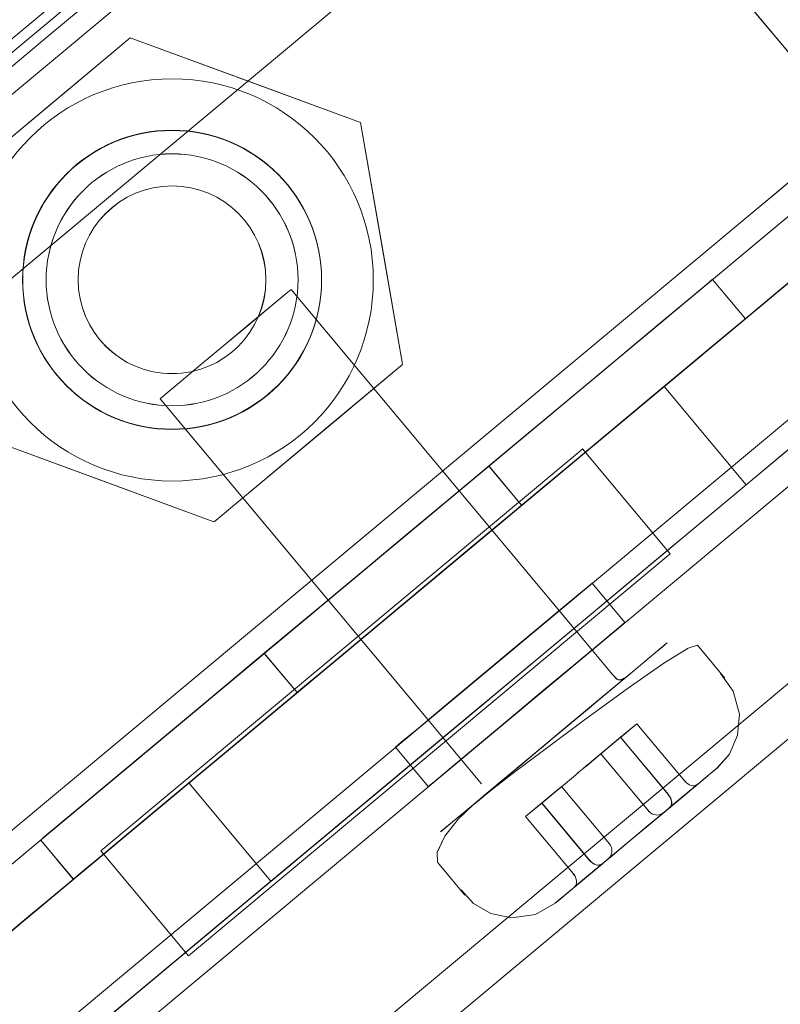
# Model space of a CAD drawing. Header units: millimetres. Extents: x -125266 to 274256, y -711690 to -301689.
# Tile 55 of 256: x -53279 to -53262, y -361070 to -361047. Entities that reach past the tile are written whole.
import ezdxf

# ---------------------------------------------------------------- set-up
doc = ezdxf.new("R2010")
doc.units = ezdxf.units.MM
doc.linetypes.add('CONTINOUS', pattern=[0])
for name, color, linetype, lineweight in [('AD Wall', 8, 'Continuous', 15), ('ARCH', 7, 'Continuous', 0), ('Equipment', 8, 'Continuous', 0), ('MEPTEK HVAC-Kitchen Fresh Air Duct', 3, 'Continuous', 30), ('MEPTEK-TEXT1', 7, 'Continuous', 30)]:
    doc.layers.add(name, color=color, linetype=linetype, lineweight=lineweight)
doc.layers.add('Light Equipment', color=8, linetype='Continuous')
doc.styles.get("Standard").update_dxf_attribs({"font": 'ARIALN.TTF'})
doc.styles.add('Times New Roman', font='times.ttf', dxfattribs={"height": 150})
doc.dimstyles.new('ARA-125', dxfattribs={"dimtxt": 200, "dimasz": 75, "dimexe": 0, "dimexo": 75, "dimgap": 7.5, "dimtad": 0, "dimdec": 0, "dimrnd": 5, "dimdsep": 46, "dimtxsty": 'Times New Roman', "dimblk": 'ARCHTICK', "dimcen": 56.25, "dimdle": 56.25, "dimclrd": 256, "dimclre": 256, "dimclrt": 256, "dimazin": 3, "dimtfac": 1, "dimtdec": 0, "dimtix": 1, "dimtmove": 1, "dimatfit": 3, "dimfxl": 0, "dimtolj": 1, "dimlwd": -1, "dimlwe": 0, "dimarcsym": 0})
pattern_1 = [(22.867872, (419150.544, -703283.92), (-30.845707, 73.1364), [])]

# ---------------------------------------------------------------- blocks, each defined once
blk = doc.blocks.new('A$Cf0359734')
at = {"layer": 'Equipment', "extrusion": (0, 0, -1), "elevation": -15}
for points in [[(-610.078, 1224.798, -3.802846), (-1131.035, 947.449, 3.802846)], [(-563.585, 1106.137, -3.146449), (-1057.949, 842.946, 3.146449)]]:
    blk.add_lwpolyline(points, format="xyb", close=True, dxfattribs=at)
for points in [[(-591.722, 1158.987, -3.538831), (-1086.084, 895.797), (-1091.774, 906.486), (-1091.58, 906.121), (-1086.084, 895.797), (-1084.559, 898.382), (-1083.015, 900.957), (-1081.46, 903.525), (-1079.888, 906.087), (-1078.303, 908.636), (-1076.702, 911.181)], [(-1077.22, 914.233), (-1087.359, 908.836), (-1091.168, 906.808, 3.626728), (-598.019, 1169.352)], [(-597.218, 1169.311, -3.616317), (-1091.58, 906.121), (-1091.532, 906.208), (-1091.475, 906.293), (-1091.426, 906.38), (-1091.369, 906.465), (-1091.32, 906.552), (-1091.272, 906.639), (-1091.215, 906.724), (-1091.168, 906.808), (-598.022, 1169.351)], [(-597.218, 1169.31, -3.616317), (-1091.582, 906.12, 3.616317), (-597.219, 1169.312)], [(-591.722, 1158.988, -3.538831), (-1086.084, 895.795), (-1084.554, 898.384), (-1083.015, 900.956), (-1081.455, 903.526), (-1079.889, 906.086), (-1078.304, 908.635), (-1076.703, 911.179)], [(-599.158, 1041.719, -0.011713), (-984.646, 836.489), (-990.409, 833.326), (-995.883, 829.759), (-1000.962, 825.886), (-1005.713, 821.665), (-1011.224, 815.871), (-1016.164, 809.592), (-1020.378, 803.047), (-1023.979, 796.101), (-1025.529, 792.694), (-1080.437, 895.526, 3.572618), (-594.649, 1154.151, -3.572618), (-1080.436, 895.526, 3.572618), (-594.65, 1154.151, -3.572618), (-1080.31, 895.593), (-1031.842, 804.552), (-1031.857, 804.516), (-1031.842, 804.552)], [(-546.271, 1063.035, -2.890001), (-1031.776, 804.429), (-1025.527, 792.692)]]:
    blk.add_lwpolyline(points, format="xyb", dxfattribs=at)
for points in [[(-702.911, 282.47), (-704.632, 281.554), (-706.289, 280.672), (-707.814, 279.86), (-709.153, 279.147), (-710.249, 278.564), (-711.064, 278.13), (-711.567, 277.862), (-711.737, 277.772), (-713.146, 280.419), (-711.737, 277.772), (-287.998, 503.363), (-711.737, 277.772), (-711.567, 277.862), (-711.064, 278.13), (-710.249, 278.564), (-709.153, 279.147), (-707.814, 279.86), (-706.289, 280.672), (-704.632, 281.554)], [(-730.267, 303.517), (-687.095, 222.424)], [(-730.961, 294.727), (-694.773, 226.754)], [(-703.608, 292.297), (-681.519, 250.806)], [(-682.423, 250.892), (-704.042, 291.499)], [(-684.913, 257.698), (-699.784, 285.63)], [(-710.327, 275.123), (-699.517, 254.82)], [(-710.327, 275.123), (-699.517, 254.82)], [(-701.001, 273.571), (-698.337, 273.481), (-695.256, 273.374)], [(-704.048, 268.697), (-702.635, 270.957), (-701.003, 273.572)], [(-695.598, 263.423), (-692.554, 268.298), (-695.257, 273.375), (-694.279, 271.538), (-692.903, 268.955), (-692.554, 268.298), (-694.185, 265.683)], [(-710.024, 273.276), (-709.936, 273.112), (-709.68, 272.63), (-709.26, 271.841), (-708.693, 270.777), (-708, 269.475), (-707.208, 267.987), (-706.342, 266.362), (-705.435, 264.657), (-704.522, 262.942), (-703.631, 261.269), (-702.797, 259.702), (-702.053, 258.304), (-701.418, 257.113), (-700.925, 256.186), (-700.584, 255.546), (-700.412, 255.223), (-700.584, 255.546), (-700.925, 256.186), (-701.418, 257.113), (-702.053, 258.304), (-702.797, 259.702), (-703.631, 261.269), (-704.522, 262.942), (-705.435, 264.657), (-706.342, 266.362), (-707.208, 267.987), (-708, 269.475), (-708.693, 270.777), (-709.26, 271.841), (-709.68, 272.63), (-709.936, 273.112)], [(-711.083, 272.712), (-710.995, 272.548), (-710.739, 272.066), (-710.319, 271.277), (-709.752, 270.213), (-709.059, 268.911), (-708.267, 267.423), (-707.402, 265.798), (-706.494, 264.093), (-705.581, 262.378), (-704.69, 260.705), (-703.856, 259.138), (-703.112, 257.74), (-702.478, 256.549), (-701.984, 255.622), (-701.643, 254.982), (-701.471, 254.659), (-701.643, 254.982), (-701.984, 255.622), (-702.478, 256.549), (-703.112, 257.74), (-703.856, 259.138), (-704.69, 260.705), (-705.581, 262.378), (-706.494, 264.093), (-707.402, 265.798), (-708.267, 267.423), (-709.059, 268.911), (-709.752, 270.213), (-710.319, 271.277), (-710.739, 272.066), (-710.995, 272.548)], [(-699.669, 266.899), (-699.365, 266.328), (-699.162, 265.946), (-699.089, 265.809), (-699.162, 265.946), (-699.365, 266.328), (-699.669, 266.899), (-700.03, 267.577), (-700.391, 268.255), (-700.695, 268.826), (-700.898, 269.208), (-700.969, 269.34), (-700.898, 269.208), (-700.695, 268.826), (-700.388, 268.249), (-700.03, 267.577)], [(-701.345, 263.616), (-701.695, 264.273), (-703.07, 266.856), (-704.048, 268.694)], [(-701.794, 255.478), (-708.702, 268.454)], [(-708.7, 268.455), (-711.527, 266.95)], [(-706.816, 267.252), (-706.729, 267.087), (-706.478, 266.616), (-706.086, 265.88), (-705.601, 264.97), (-705.074, 263.98), (-704.558, 263.011), (-704.116, 262.18), (-703.792, 261.571), (-703.62, 261.248), (-703.792, 261.571), (-704.116, 262.18), (-704.558, 263.011), (-705.074, 263.98), (-705.601, 264.97), (-706.086, 265.88), (-706.478, 266.616), (-706.729, 267.087)], [(-711.527, 266.949), (-704.619, 253.973)], [(-707.875, 266.688), (-707.788, 266.524), (-707.537, 266.052), (-707.145, 265.316), (-706.661, 264.406), (-706.134, 263.416), (-705.618, 262.447), (-705.175, 261.616), (-704.851, 261.007), (-704.679, 260.684), (-704.851, 261.007), (-705.175, 261.616), (-705.618, 262.447), (-706.134, 263.416), (-706.661, 264.406), (-707.145, 265.316), (-707.537, 266.052), (-707.788, 266.524)], [(-710.091, 265.619), (-710.006, 265.46), (-709.761, 264.999), (-709.386, 264.295), (-708.927, 263.432), (-708.436, 262.511), (-707.977, 261.648), (-707.602, 260.944), (-707.357, 260.483), (-707.272, 260.324), (-707.357, 260.483), (-707.602, 260.944), (-707.977, 261.648), (-708.436, 262.511), (-708.927, 263.432), (-709.386, 264.295), (-709.761, 264.999), (-710.006, 265.46)], [(-711.15, 265.055), (-711.066, 264.896), (-710.821, 264.435), (-710.446, 263.731), (-709.986, 262.868), (-709.496, 261.947), (-709.036, 261.084), (-708.661, 260.38), (-708.416, 259.919), (-708.332, 259.76), (-708.416, 259.919), (-708.661, 260.38), (-709.036, 261.084), (-709.496, 261.947), (-709.986, 262.868), (-710.446, 263.731), (-710.821, 264.435), (-711.066, 264.896)], [(-711.775, 264.1), (-711.406, 263.406), (-710.853, 262.369), (-710.512, 261.728), (-710.148, 261.045), (-709.79, 260.373), (-709.675, 260.156), (-709.472, 259.774), (-709.224, 259.309), (-709.066, 259.012), (-708.998, 258.885), (-709.01, 258.906), (-709.196, 259.256), (-709.472, 259.774), (-709.841, 260.468), (-710.394, 261.506), (-710.735, 262.146), (-711.098, 262.829), (-711.456, 263.502), (-711.775, 264.1), (-712.023, 264.566), (-712.181, 264.862), (-712.248, 264.989), (-712.234, 264.963), (-712.051, 264.619)], [(-701.343, 263.617), (-698.679, 263.526), (-695.598, 263.42)], [(-711.822, 262.059), (-711.808, 262.033), (-711.796, 262.011), (-711.791, 262.001), (-711.788, 261.996), (-711.791, 262.001), (-711.796, 262.011), (-711.808, 262.033)], [(-711.19, 260.873), (-711.204, 260.9), (-711.216, 260.921), (-711.221, 260.931), (-711.224, 260.937), (-711.221, 260.931), (-711.216, 260.921), (-711.204, 260.9)], [(-705.751, 256.316), (-703.104, 257.725)], [(-704.621, 253.972), (-701.794, 255.477)]]:
    blk.add_lwpolyline(points, close=True, dxfattribs=at)
for points in [[(-688.154, 221.86), (-731.327, 302.953), (-688.154, 221.86), (-687.095, 222.424)], [(-684.654, 225.624), (-725.758, 302.831)], [(-684.655, 225.625), (-725.758, 302.832), (-726.817, 302.268)], [(-725.759, 302.831), (-726.818, 302.268), (-685.714, 225.061)], [(-726.817, 302.267), (-685.714, 225.06)], [(-683.551, 245.987), (-708.741, 293.302), (-709.115, 294.21), (-709.306, 295.169), (-709.299, 296.151), (-709.112, 297.114), (-708.73, 298.017), (-708.184, 298.831), (-707.494, 299.524), (-706.676, 300.069)], [(-734.899, 299.997), (-692.601, 220.546)], [(-692.601, 220.545), (-734.899, 299.997)], [(-709.92, 270.528), (-724.371, 297.671), (-727.018, 296.262)], [(-703.599, 291.733), (-703.515, 291.574), (-703.261, 291.098), (-702.841, 290.309), (-702.263, 289.224), (-701.536, 287.858), (-700.671, 286.232), (-699.681, 284.374), (-698.582, 282.309), (-697.393, 280.075), (-696.13, 277.703), (-694.816, 275.236), (-693.469, 272.706), (-692.111, 270.154), (-690.763, 267.623), (-689.45, 265.156), (-688.187, 262.784), (-686.998, 260.55), (-685.898, 258.485), (-684.909, 256.627), (-684.044, 255.001)], [(-727.019, 296.261), (-712.568, 269.118)], [(-683.55, 245.985), (-708.739, 293.3)], [(-715.912, 281.782), (-715.824, 281.618), (-715.562, 281.126), (-715.134, 280.321), (-714.542, 279.209), (-713.803, 277.822), (-712.927, 276.175), (-711.932, 274.307), (-710.835, 272.247), (-709.66, 270.039), (-708.423, 267.715), (-707.154, 265.333), (-705.869, 262.919), (-704.598, 260.531), (-703.363, 258.212), (-702.188, 256.004), (-701.091, 253.945), (-700.096, 252.076), (-699.22, 250.429)], [(-711.931, 274.306), (-710.835, 272.246), (-709.659, 270.038), (-708.425, 267.719), (-707.154, 265.332), (-705.871, 262.923), (-704.6, 260.535), (-703.363, 258.211), (-702.187, 256.003), (-701.091, 253.944), (-700.096, 252.075)], [(-718.559, 280.371), (-718.472, 280.207), (-718.21, 279.715), (-717.781, 278.91), (-717.192, 277.803), (-716.451, 276.411), (-715.574, 274.765), (-714.579, 272.896), (-713.483, 270.836), (-712.308, 268.628), (-711.073, 266.31), (-709.802, 263.922), (-708.519, 261.513), (-707.248, 259.125), (-706.011, 256.801), (-704.835, 254.593), (-703.739, 252.534), (-702.744, 250.665), (-701.867, 249.018), (-701.129, 247.631), (-700.537, 246.52), (-700.109, 245.715), (-699.847, 245.222), (-699.759, 245.058)], [(-702.745, 250.666), (-703.74, 252.535), (-704.836, 254.594), (-706.011, 256.802), (-707.246, 259.121), (-708.517, 261.509), (-709.802, 263.923), (-711.071, 266.305), (-712.308, 268.63), (-713.483, 270.837), (-714.58, 272.897), (-715.575, 274.766), (-716.451, 276.412), (-717.19, 277.799), (-717.782, 278.911), (-718.21, 279.716), (-718.472, 280.208), (-718.56, 280.372)], [(-713.303, 270.499), (-712.359, 268.725), (-711.339, 266.809), (-710.262, 264.786), (-709.16, 262.716), (-708.055, 260.641), (-706.981, 258.624), (-705.958, 256.702), (-705.017, 254.934), (-704.174, 253.351), (-703.455, 252.001)], [(-710.865, 276.135), (-710.603, 275.642), (-710.327, 275.124), (-710.876, 276.156)], [(-710.876, 276.156), (-710.327, 275.124), (-710.603, 275.642), (-710.865, 276.135)], [(-699.462, 250.885), (-699.547, 251.044), (-699.806, 251.531), (-700.229, 252.325), (-700.807, 253.41), (-701.526, 254.76), (-702.368, 256.343), (-703.31, 258.112), (-704.333, 260.034), (-705.407, 262.051), (-706.512, 264.126), (-707.614, 266.196), (-708.69, 268.218), (-709.711, 270.135), (-710.655, 271.909), (-711.495, 273.486), (-712.214, 274.836), (-712.792, 275.922), (-713.217, 276.721), (-713.474, 277.203), (-713.561, 277.367), (-716.208, 275.958), (-713.561, 277.367)], [(-710.327, 275.121), (-710.327, 275.121)], [(-710.327, 275.121), (-710.327, 275.121)], [(-701.003, 273.575), (-701.003, 273.575)], [(-695.256, 273.373), (-695.256, 273.373)], [(-711.083, 272.712), (-710.024, 273.276)], [(-703.103, 257.724), (-709.919, 270.525), (-712.566, 269.116), (-709.919, 270.525)], [(-709.92, 270.527), (-709.92, 270.527)], [(-711.342, 263.819), (-700.971, 269.341)], [(-712.567, 269.115), (-705.751, 256.314)], [(-712.567, 269.118), (-712.567, 269.118)], [(-704.05, 268.691), (-704.05, 268.691)], [(-708.702, 268.457), (-708.702, 268.457)], [(-707.875, 266.688), (-706.817, 267.251)], [(-711.529, 266.952), (-711.529, 266.952)], [(-699.09, 265.81), (-709.461, 260.289)], [(-711.15, 265.055), (-710.091, 265.618)], [(-712.928, 265.202), (-712.75, 265.059), (-712.355, 264.521), (-711.782, 263.637), (-711.136, 262.589), (-710.531, 261.592), (-710.043, 260.778), (-709.698, 260.181), (-709.475, 259.776)], [(-713.811, 264.732), (-712.926, 265.203)], [(-714.43, 262.702), (-714.58, 263.125), (-714.59, 263.602), (-714.449, 264.078), (-714.109, 264.524), (-713.676, 264.796)], [(-711.37, 263.34), (-711.551, 263.679), (-711.669, 263.901), (-711.678, 263.917), (-711.635, 263.838), (-711.531, 263.642), (-711.37, 263.34), (-711.165, 262.954), (-710.931, 262.514), (-710.694, 262.07), (-710.474, 261.657), (-710.116, 260.984), (-709.876, 260.534)], [(-711.639, 263.845), (-711.664, 263.892), (-711.659, 263.882), (-711.6, 263.811), (-711.592, 263.795), (-711.573, 263.785), (-711.567, 263.774), (-711.559, 263.772), (-711.551, 263.769), (-711.543, 263.767), (-711.532, 263.759), (-711.511, 263.757), (-711.478, 263.76), (-711.34, 263.82)], [(-701.347, 263.614), (-701.347, 263.614)], [(-709.876, 260.533), (-709.695, 260.194), (-709.577, 259.971), (-709.568, 259.955), (-709.611, 260.035), (-709.715, 260.231), (-709.876, 260.533), (-710.081, 260.919), (-710.315, 261.358), (-710.552, 261.803), (-710.772, 262.216), (-711.13, 262.888), (-711.369, 263.338)], [(-713.849, 262.141), (-712.303, 262.964), (-711.821, 262.059)], [(-711.822, 262.059), (-712.304, 262.965)], [(-713.85, 262.142), (-712.304, 262.965), (-712.07, 262.526)], [(-712.304, 262.966), (-712.071, 262.527), (-713.616, 261.704)], [(-712.071, 262.528), (-711.589, 261.623)], [(-711.589, 261.622), (-712.071, 262.527)], [(-712.07, 262.529), (-713.616, 261.705), (-713.656, 261.678), (-713.695, 261.65), (-713.724, 261.614), (-713.744, 261.576), (-713.765, 261.538), (-713.772, 261.5), (-713.765, 261.463), (-713.757, 261.434)], [(-712.453, 258.988), (-712.715, 259.48), (-713.109, 260.222), (-713.352, 260.677), (-713.608, 261.159), (-713.865, 261.64), (-714.09, 262.064), (-714.268, 262.397), (-714.381, 262.609), (-714.428, 262.699), (-714.426, 262.694), (-714.417, 262.678), (-714.288, 262.435), (-714.09, 262.064)], [(-714.09, 262.064), (-713.828, 261.572), (-713.434, 260.83), (-713.191, 260.375), (-712.935, 259.893), (-712.678, 259.411), (-712.453, 258.988), (-712.275, 258.654), (-712.162, 258.443), (-712.114, 258.353), (-712.126, 258.374), (-712.236, 258.58), (-712.255, 258.617), (-712.453, 258.988)], [(-713.272, 260.527), (-713.754, 261.432), (-714.151, 262.178)], [(-713.754, 261.433), (-714.152, 262.179), (-713.67, 261.274)], [(-713.671, 261.276), (-714.153, 262.181)], [(-714.152, 262.181), (-714.13, 262.152), (-714.105, 262.131), (-714.07, 262.116), (-714.03, 262.103), (-713.984, 262.107), (-713.939, 262.111), (-713.891, 262.123), (-713.848, 262.145)], [(-713.848, 262.141), (-713.893, 262.124), (-713.938, 262.107), (-713.984, 262.103), (-714.027, 262.107), (-714.07, 262.112), (-714.105, 262.127), (-714.133, 262.153), (-714.152, 262.177)], [(-711.787, 261.994), (-713.333, 261.171)], [(-711.589, 261.622), (-711.572, 261.59), (-711.549, 261.548), (-711.53, 261.511), (-711.504, 261.463), (-711.482, 261.421), (-711.459, 261.379), (-711.44, 261.341), (-711.423, 261.31), (-710.941, 260.404)], [(-711.589, 261.622), (-711.572, 261.59), (-711.552, 261.553), (-711.53, 261.511), (-711.507, 261.469), (-711.482, 261.421), (-711.462, 261.384), (-711.44, 261.342), (-711.423, 261.31)], [(-713.753, 261.431), (-713.765, 261.465), (-713.768, 261.498), (-713.761, 261.535), (-713.749, 261.576), (-713.72, 261.612), (-713.692, 261.647), (-713.655, 261.68), (-713.613, 261.703)], [(-713.272, 260.526), (-713.754, 261.431)], [(-703.597, 261.204), (-704.656, 260.641)], [(-711.422, 261.309), (-710.94, 260.404), (-712.486, 259.581)], [(-713.332, 261.172), (-713.377, 261.155), (-713.425, 261.143), (-713.474, 261.144), (-713.519, 261.154), (-713.568, 261.169), (-713.612, 261.2), (-713.645, 261.236), (-713.673, 261.276)], [(-711.19, 260.873), (-710.708, 259.968)], [(-710.709, 259.968), (-711.191, 260.874)], [(-712.769, 260.115), (-711.223, 260.938)], [(-710.942, 260.406), (-710.708, 259.967)], [(-712.486, 259.584), (-710.941, 260.407)], [(-713.271, 260.525), (-712.789, 259.62), (-712.767, 259.591), (-712.742, 259.57), (-712.707, 259.555), (-712.666, 259.543), (-712.621, 259.547), (-712.575, 259.55), (-712.527, 259.562), (-712.485, 259.585)], [(-713.272, 260.526), (-712.79, 259.621)], [(-707.271, 260.322), (-708.33, 259.758)], [(-710.708, 259.967), (-710.939, 260.402)], [(-712.394, 258.874), (-712.403, 258.903), (-712.409, 258.941), (-712.402, 258.978), (-712.382, 259.017), (-712.361, 259.055), (-712.332, 259.09), (-712.296, 259.123), (-712.253, 259.146), (-710.707, 259.969)], [(-712.253, 259.145), (-710.707, 259.968)], [(-712.769, 260.117), (-712.808, 260.09), (-712.845, 260.057), (-712.871, 260.016), (-712.891, 259.964), (-712.9, 259.918), (-712.902, 259.87), (-712.89, 259.822), (-712.873, 259.777), (-712.391, 258.871)], [(-709.472, 259.774), (-709.267, 259.313), (-709.131, 258.828), (-709.107, 258.413), (-709.198, 258.201)], [(-712.873, 259.777), (-712.391, 258.872), (-712.791, 259.624)], [(-712.788, 259.618), (-712.391, 258.872), (-712.402, 258.906), (-712.406, 258.938), (-712.399, 258.976), (-712.386, 259.017), (-712.361, 259.058), (-712.329, 259.088), (-712.292, 259.121), (-712.25, 259.144)], [(-712.79, 259.622), (-712.768, 259.593), (-712.743, 259.572), (-712.708, 259.557), (-712.667, 259.544), (-712.619, 259.543), (-712.576, 259.552), (-712.528, 259.564), (-712.486, 259.586)], [(-709.955, 257.808), (-710.345, 257.621), (-710.807, 257.558), (-711.295, 257.645), (-711.788, 257.933), (-712.113, 258.351)], [(-709.201, 258.201), (-710.085, 257.73)], [(-703.104, 257.725), (-688.653, 230.582)], [(-703.104, 257.725), (-703.104, 257.725)], [(-705.752, 256.316), (-691.301, 229.172)], [(-705.751, 256.316), (-705.751, 256.316)], [(-701.791, 255.476), (-701.791, 255.476)], [(-700.389, 255.18), (-701.448, 254.616)], [(-704.618, 253.97), (-704.618, 253.97)]]:
    blk.add_lwpolyline(points, dxfattribs=at)
at = {"layer": 'Equipment', "extrusion": (0, 0, -1)}
for centre, radius in [((-698.304, 268.495, -15), 4.711), ((-698.299, 268.499, -15), 3.502), ((-698.299, 268.499, -15), 3.502), ((-698.303, 268.493, -15), 3.502), ((-698.303, 268.493, -15), 3.502), ((-698.301, 268.496, -15), 2.951), ((-698.301, 268.496, -15), 2.951), ((-698.299, 268.496, -15), 2.199)]:
    blk.add_circle(centre, radius, dxfattribs=at)
for centre, radius, start, end in [((-625.132, 625.132, -15), 625.132, 145.142558, 90.917696), ((-624.647, 624.948, -15), 545.055, 148.86045, 87.1998), ((-624.649, 624.946, -15), 545.055, 148.86045, 87.1998), ((-624.649, 624.946, -15), 545.055, 148.86045, 87.1998), ((-624.649, 624.946, -15), 545.055, 148.86045, 87.1998), ((-624.648, 624.948, -15), 535.053, 147.01591, 89.04434), ((-624.648, 624.948, -15), 535.053, 147.01591, 89.04434)]:
    blk.add_arc(centre, radius, start, end, dxfattribs=at)
blk = doc.blocks.new('ARCH')
at = {"layer": 'AD Wall', "lineweight": 0}
h = blk.add_hatch(dxfattribs=at)
h.set_pattern_fill('ANSI31', color=256, scale=25, angle=-22.1321)
h.set_pattern_definition(pattern_1)
edge = h.paths.add_edge_path()
edge.add_arc((-53209.777, -360694.998), 761.132, 66.950176, 372.725314)
edge.add_line((-52467.341, -360527.338), (-52564.885, -360549.366))
edge.add_arc((-53209.777, -360694.998), 661.132, -293.049824, 12.725314, ccw=False)
edge.add_line((-52950.923, -360086.648), (-52911.77, -359994.631))
h = blk.add_hatch(dxfattribs=at)
h.set_pattern_fill('ANSI31', color=256, scale=25, angle=-22.1321)
h.set_pattern_definition(pattern_1)
edge = h.paths.add_edge_path()
edge.add_arc((-53209.777, -360694.998), 761.132, 66.950176, 372.725314)
edge.add_line((-52467.341, -360527.338), (-52564.885, -360549.366))
edge.add_arc((-53209.777, -360694.998), 661.132, -293.049824, 12.725314, ccw=False)
edge.add_line((-52950.923, -360086.648), (-52911.77, -359994.631))
at = {"layer": 'AD Wall', "lineweight": 0, "extrusion": (0, 0, -1)}
for radius in [761.132, 761.132, 661.132, 661.132]:
    blk.add_arc((53209.777, -360694.998, -5.049), radius, 167.274686, 113.049824, dxfattribs=at)
at = {"layer": 'Light Equipment', "lineweight": 0, "extrusion": (0, 0, -1), "elevation": -5.049}
for points in [[(52997.285, -360133.855, -3.802846), (52619.203, -360587.036, 3.802846)], [(53085.056, -360226.257, -3.146449), (52726.274, -360656.304, 3.146449)]]:
    blk.add_lwpolyline(points, format="xyb", close=True, dxfattribs=at)
for points in [[(52681.566, -360597.53), (52674.208, -360606.349), (52671.443, -360609.663, 3.626728), (53029.343, -360180.672)], [(53030.101, -360180.409, -3.616317), (52671.32, -360610.454), (52671.332, -360610.355), (52671.353, -360610.255), (52671.365, -360610.156), (52671.386, -360610.056), (52671.399, -360609.957), (52671.411, -360609.858), (52671.432, -360609.758), (52671.443, -360609.663), (53029.342, -360180.674)], [(53030.101, -360180.41, -3.616317), (52671.318, -360610.456, 3.616317), (53030.101, -360180.408)], [(53039.081, -360187.901, -3.538831), (52680.301, -360617.948), (52680.744, -360614.974), (52681.2, -360612.012), (52681.677, -360609.043), (52682.163, -360606.082), (52682.671, -360603.124), (52683.196, -360600.164)], [(53039.082, -360187.901, -3.538831), (52680.301, -360617.947), (52671.003, -360610.189), (52671.321, -360610.454), (52680.301, -360617.947), (52680.74, -360614.977), (52681.2, -360612.01), (52681.673, -360609.046), (52682.163, -360606.081), (52682.671, -360603.122), (52683.196, -360600.162)], [(53076.373, -360299.33, -0.011713), (52796.609, -360634.668), (52792.462, -360639.77), (52788.735, -360645.136), (52785.489, -360650.637), (52782.678, -360656.337), (52779.757, -360663.781), (52777.546, -360671.458), (52776.108, -360679.109), (52775.39, -360686.899), (52775.238, -360690.639), (52685.634, -360616.071, 3.572618), (53038.192, -360193.484, -3.572618), (52685.634, -360616.07, 3.572618), (53038.191, -360193.484, -3.572618), (52685.726, -360615.961), (52764.922, -360682.033), (52764.921, -360682.072), (52764.922, -360682.033)], [(53117.333, -360259.66, -2.890001), (52765.029, -360682.122), (52775.24, -360690.64)]]:
    blk.add_lwpolyline(points, format="xyb", dxfattribs=at)
for points in [[(53266.308, -361041.724), (53265.059, -361043.221), (53263.856, -361044.662), (53262.75, -361045.989), (53261.778, -361047.154), (53260.982, -361048.107), (53260.39, -361048.816), (53260.025, -361049.254), (53259.903, -361049.401), (53257.6, -361047.48), (53259.903, -361049.401), (53567.428, -360680.791), (53259.903, -361049.401), (53260.025, -361049.254), (53260.39, -361048.816), (53260.982, -361048.107), (53261.778, -361047.154), (53262.75, -361045.989), (53263.856, -361044.662), (53265.059, -361043.221)], [(53233.038, -361032.535), (53303.58, -361091.387)], [(53261.96, -361032.884), (53298.053, -361062.996)], [(53297.182, -361063.257), (53261.858, -361033.786)], [(53292.312, -361057.891), (53268.014, -361037.619)], [(53235.707, -361040.937), (53294.837, -361090.269)], [(53280.258, -361056.613), (53281.241, -361050.95), (53276.824, -361047.265), (53278.422, -361048.598), (53280.67, -361050.473), (53281.241, -361050.95), (53280.715, -361053.987)], [(53271.43, -361049.248), (53273.932, -361048.328), (53276.825, -361047.266)], [(53270.444, -361054.911), (53270.901, -361052.284), (53271.427, -361049.248)], [(53262.206, -361051.323), (53279.869, -361066.059)], [(53262.206, -361051.323), (53279.869, -361066.059)], [(53263.183, -361052.92), (53263.326, -361053.039), (53263.745, -361053.389), (53264.431, -361053.961), (53265.357, -361054.734), (53266.49, -361055.679), (53267.784, -361056.759), (53269.198, -361057.938), (53270.681, -361059.175), (53272.173, -361060.42), (53273.628, -361061.635), (53274.992, -361062.772), (53276.207, -361063.786), (53277.244, -361064.651), (53278.05, -361065.323), (53278.607, -361065.788), (53278.888, -361066.022), (53278.607, -361065.788), (53278.05, -361065.323), (53277.244, -361064.651), (53276.207, -361063.786), (53274.992, -361062.772), (53273.628, -361061.635), (53272.173, -361060.42), (53270.681, -361059.175), (53269.198, -361057.938), (53267.784, -361056.759), (53266.49, -361055.679), (53265.357, -361054.734), (53264.431, -361053.961), (53263.745, -361053.389), (53263.326, -361053.039)], [(53275.177, -361054.926), (53275.674, -361055.341), (53276.006, -361055.618), (53276.126, -361055.718), (53276.006, -361055.618), (53275.674, -361055.341), (53275.177, -361054.926), (53274.587, -361054.435), (53273.998, -361053.943), (53273.5, -361053.528), (53273.169, -361053.251), (53273.054, -361053.155), (53273.169, -361053.251), (53273.5, -361053.528), (53274.002, -361053.947), (53274.587, -361054.435)], [(53262.414, -361053.842), (53262.557, -361053.961), (53262.976, -361054.31), (53263.662, -361054.883), (53264.588, -361055.655), (53265.721, -361056.6), (53267.015, -361057.68), (53268.429, -361058.86), (53269.912, -361060.097), (53271.404, -361061.342), (53272.86, -361062.556), (53274.223, -361063.693), (53275.439, -361064.708), (53276.475, -361065.572), (53277.281, -361066.245), (53277.838, -361066.71), (53278.119, -361066.944), (53277.838, -361066.71), (53277.281, -361066.245), (53276.475, -361065.572), (53275.439, -361064.708), (53274.223, -361063.693), (53272.86, -361062.556), (53271.404, -361061.342), (53269.912, -361060.097), (53268.429, -361058.86), (53267.015, -361057.68), (53265.721, -361056.6), (53264.588, -361055.655), (53263.662, -361054.883), (53262.976, -361054.31), (53262.557, -361053.961)], [(53274.861, -361058.599), (53274.29, -361058.122), (53272.042, -361056.247), (53270.444, -361054.914)], [(53274.863, -361058.598), (53277.365, -361057.677), (53280.259, -361056.616)], [(53277.512, -361066.307), (53266.224, -361056.89)], [(53266.225, -361056.888), (53264.173, -361059.347)], [(53268.424, -361057.292), (53268.567, -361057.412), (53268.977, -361057.754), (53269.617, -361058.288), (53270.409, -361058.949), (53271.27, -361059.667), (53272.113, -361060.37), (53272.836, -361060.973), (53273.366, -361061.415), (53273.646, -361061.65), (53273.366, -361061.415), (53272.836, -361060.973), (53272.113, -361060.37), (53271.27, -361059.667), (53270.409, -361058.949), (53269.617, -361058.288), (53268.977, -361057.754), (53268.567, -361057.412)], [(53267.655, -361058.214), (53267.798, -361058.333), (53268.208, -361058.675), (53268.848, -361059.209), (53269.64, -361059.87), (53270.501, -361060.589), (53271.344, -361061.292), (53272.067, -361061.895), (53272.597, -361062.337), (53272.878, -361062.571), (53272.597, -361062.337), (53272.067, -361061.895), (53271.344, -361061.292), (53270.501, -361060.589), (53269.64, -361059.87), (53268.848, -361059.209), (53268.208, -361058.675), (53267.798, -361058.333)], [(53264.174, -361059.347), (53275.462, -361068.765)], [(53266.006, -361060.039), (53266.144, -361060.154), (53266.545, -361060.489), (53267.157, -361061), (53267.908, -361061.626), (53268.709, -361062.294), (53269.46, -361062.921), (53270.072, -361063.432), (53270.473, -361063.766), (53270.611, -361063.881), (53270.473, -361063.766), (53270.072, -361063.432), (53269.46, -361062.921), (53268.709, -361062.294), (53267.908, -361061.626), (53267.157, -361061), (53266.545, -361060.489), (53266.144, -361060.154)], [(53265.237, -361060.961), (53265.375, -361061.076), (53265.776, -361061.41), (53266.388, -361061.921), (53267.139, -361062.547), (53267.94, -361063.216), (53268.691, -361063.842), (53269.303, -361064.353), (53269.704, -361064.688), (53269.842, -361064.803), (53269.704, -361064.688), (53269.303, -361064.353), (53268.691, -361063.842), (53267.94, -361063.216), (53267.139, -361062.547), (53266.388, -361061.921), (53265.776, -361061.41), (53265.375, -361061.076)], [(53265.018, -361062.08), (53265.621, -361062.583), (53266.524, -361063.337), (53267.081, -361063.801), (53267.675, -361064.297), (53268.26, -361064.785), (53268.449, -361064.943), (53268.781, -361065.219), (53269.186, -361065.557), (53269.444, -361065.773), (53269.554, -361065.865), (53269.536, -361065.849), (53269.232, -361065.596), (53268.781, -361065.219), (53268.177, -361064.716), (53267.275, -361063.963), (53266.717, -361063.498), (53266.123, -361063.002), (53265.538, -361062.514), (53265.018, -361062.08), (53264.613, -361061.742), (53264.355, -361061.527), (53264.244, -361061.435), (53264.267, -361061.454), (53264.567, -361061.704)], [(53265.743, -361063.988), (53265.767, -361064.007), (53265.785, -361064.023), (53265.794, -361064.03), (53265.799, -361064.034), (53265.794, -361064.03), (53265.785, -361064.023), (53265.767, -361064.007)], [(53273.53, -361067.021), (53275.451, -361064.718)], [(53266.775, -361064.849), (53266.752, -361064.83), (53266.734, -361064.814), (53266.724, -361064.807), (53266.72, -361064.803), (53266.724, -361064.807), (53266.734, -361064.814), (53266.752, -361064.83)], [(53275.461, -361068.767), (53277.512, -361066.307)]]:
    blk.add_lwpolyline(points, close=True, dxfattribs=at)
for points in [[(53262.18, -361033.403), (53262.319, -361033.518), (53262.733, -361033.864), (53263.419, -361034.436), (53264.363, -361035.224), (53265.552, -361036.215), (53266.966, -361037.395), (53268.582, -361038.744), (53270.378, -361040.242), (53272.322, -361041.864), (53274.385, -361043.585), (53276.531, -361045.375), (53278.733, -361047.212), (53280.952, -361049.064), (53283.154, -361050.901), (53285.3, -361052.691), (53287.363, -361054.412), (53289.307, -361056.034), (53291.103, -361057.532), (53292.72, -361058.881), (53294.133, -361060.061)], [(53297.986, -361068.225), (53256.827, -361033.886), (53256.138, -361033.186), (53255.6, -361032.37), (53255.236, -361031.458), (53255.047, -361030.495), (53255.061, -361029.515), (53255.259, -361028.556), (53255.638, -361027.653), (53256.19, -361026.841)], [(53304.636, -361087.503), (53237.474, -361031.471)], [(53304.635, -361087.503), (53237.473, -361031.471), (53236.704, -361032.392)], [(53237.472, -361031.471), (53236.704, -361032.392), (53303.866, -361088.424)], [(53236.705, -361032.393), (53303.867, -361088.425)], [(53302.812, -361092.309), (53232.269, -361033.456), (53302.812, -361092.309), (53303.58, -361091.388)], [(53297.988, -361068.226), (53256.829, -361033.888)], [(53264.315, -361055.427), (53240.702, -361035.728), (53238.781, -361038.03)], [(53230.073, -361037.54), (53299.188, -361095.202)], [(53299.188, -361095.202), (53230.073, -361037.54)], [(53238.78, -361038.031), (53262.393, -361057.731)], [(53254.524, -361047.259), (53254.667, -361047.378), (53255.095, -361047.736), (53255.795, -361048.32), (53256.763, -361049.127), (53257.969, -361050.133), (53259.402, -361051.328), (53261.027, -361052.685), (53262.819, -361054.179), (53264.739, -361055.781), (53266.761, -361057.468), (53268.834, -361059.197), (53270.934, -361060.949), (53273.011, -361062.682), (53275.028, -361064.365), (53276.949, -361065.967), (53278.74, -361067.462), (53280.366, -361068.818), (53281.798, -361070.013)], [(53261.028, -361052.685), (53262.82, -361054.18), (53264.74, -361055.782), (53266.757, -361057.465), (53268.835, -361059.198), (53270.93, -361060.946), (53273.007, -361062.679), (53275.029, -361064.366), (53276.949, -361065.968), (53278.741, -361067.463), (53280.367, -361068.819)], [(53276.826, -361047.267), (53276.826, -361047.267)], [(53261.326, -361050.589), (53261.755, -361050.947), (53262.206, -361051.323), (53261.308, -361050.574)], [(53261.308, -361050.574), (53262.206, -361051.323), (53261.755, -361050.947), (53261.326, -361050.589)], [(53271.426, -361049.245), (53271.426, -361049.245)], [(53252.603, -361049.564), (53252.746, -361049.683), (53253.174, -361050.04), (53253.874, -361050.624), (53254.837, -361051.427), (53256.048, -361052.438), (53257.481, -361053.633), (53259.106, -361054.989), (53260.898, -361056.484), (53262.818, -361058.086), (53264.836, -361059.769), (53266.913, -361061.502), (53269.008, -361063.25), (53271.085, -361064.983), (53273.107, -361066.67), (53275.028, -361068.272), (53276.819, -361069.766), (53278.445, -361071.123), (53279.877, -361072.318), (53281.084, -361073.324), (53282.051, -361074.131), (53282.751, -361074.715), (53283.179, -361075.073), (53283.322, -361075.192)], [(53278.444, -361071.122), (53276.818, -361069.766), (53275.027, -361068.271), (53273.106, -361066.669), (53271.089, -361064.986), (53269.012, -361063.253), (53266.912, -361061.501), (53264.839, -361059.772), (53262.817, -361058.085), (53260.897, -361056.483), (53259.105, -361054.988), (53257.48, -361053.632), (53256.047, -361052.437), (53254.841, -361051.43), (53253.874, -361050.623), (53253.174, -361050.039), (53252.745, -361049.682), (53252.602, -361049.563)], [(53261.191, -361056.729), (53262.734, -361058.016), (53264.401, -361059.407), (53266.161, -361060.874), (53267.961, -361062.377), (53269.767, -361063.883), (53271.522, -361065.347), (53273.193, -361066.742), (53274.732, -361068.025), (53276.109, -361069.174), (53277.283, -361070.154)], [(53281.402, -361069.683), (53281.264, -361069.567), (53280.84, -361069.214), (53280.149, -361068.638), (53279.205, -361067.85), (53278.031, -361066.87), (53276.653, -361065.721), (53275.115, -361064.438), (53273.443, -361063.043), (53271.689, -361061.579), (53269.883, -361060.073), (53268.083, -361058.571), (53266.323, -361057.103), (53264.656, -361055.712), (53263.113, -361054.425), (53261.741, -361053.28), (53260.566, -361052.3), (53259.622, -361051.512), (53258.927, -361050.932), (53258.508, -361050.583), (53258.365, -361050.464), (53256.444, -361052.766), (53258.365, -361050.464)], [(53262.207, -361051.326), (53262.207, -361051.326)], [(53262.207, -361051.326), (53262.207, -361051.326)], [(53262.414, -361053.842), (53263.183, -361052.921)], [(53265.524, -361062.177), (53273.052, -361053.155)], [(53270.444, -361054.917), (53270.444, -361054.917)], [(53275.453, -361064.72), (53264.317, -361055.429), (53262.396, -361057.732), (53264.317, -361055.429)], [(53264.315, -361055.428), (53264.315, -361055.428)], [(53276.124, -361055.717), (53268.597, -361064.739)], [(53266.223, -361056.886), (53266.223, -361056.886)], [(53267.655, -361058.214), (53268.424, -361057.293)], [(53262.395, -361057.733), (53273.531, -361067.023)], [(53262.394, -361057.73), (53262.394, -361057.73)], [(53274.86, -361058.601), (53274.86, -361058.601)], [(53264.171, -361059.346), (53264.171, -361059.346)], [(53265.237, -361060.961), (53266.005, -361060.039)], [(53273.684, -361061.681), (53272.916, -361062.602)], [(53263.535, -361061.494), (53263.753, -361061.559), (53264.322, -361061.908), (53265.185, -361062.512), (53266.179, -361063.239), (53267.115, -361063.934), (53267.873, -361064.504), (53268.418, -361064.928), (53268.777, -361065.219)], [(53262.894, -361062.262), (53263.536, -361061.493)], [(53263.085, -361064.375), (53262.786, -361064.04), (53262.598, -361063.602), (53262.549, -361063.108), (53262.696, -361062.567), (53262.995, -361062.152)], [(53265.679, -361062.631), (53265.384, -361062.386), (53265.191, -361062.224), (53265.177, -361062.213), (53265.246, -361062.27), (53265.416, -361062.412), (53265.679, -361062.631), (53266.015, -361062.912), (53266.397, -361063.231), (53266.784, -361063.554), (53267.143, -361063.853), (53267.728, -361064.341), (53268.12, -361064.668)], [(53265.24, -361062.265), (53265.199, -361062.231), (53265.208, -361062.238), (53265.288, -361062.282), (53265.302, -361062.294), (53265.324, -361062.296), (53265.333, -361062.304), (53265.341, -361062.303), (53265.35, -361062.302), (53265.358, -361062.302), (53265.371, -361062.305), (53265.392, -361062.298), (53265.42, -361062.283), (53265.526, -361062.176)], [(53268.121, -361064.669), (53268.416, -361064.915), (53268.609, -361065.076), (53268.623, -361065.088), (53268.554, -361065.03), (53268.384, -361064.888), (53268.121, -361064.669), (53267.785, -361064.389), (53267.403, -361064.07), (53267.016, -361063.747), (53266.657, -361063.447), (53266.072, -361062.959), (53265.68, -361062.633)], [(53263.834, -361064.676), (53264.956, -361063.332), (53265.744, -361063.989)], [(53265.743, -361063.988), (53264.956, -361063.331)], [(53263.833, -361064.675), (53264.955, -361063.33), (53265.337, -361063.649)], [(53264.954, -361063.33), (53265.337, -361063.649), (53264.215, -361064.994)], [(53266.124, -361064.306), (53265.336, -361063.648)], [(53265.336, -361063.648), (53266.123, -361064.305)], [(53265.336, -361063.647), (53264.214, -361064.992), (53264.188, -361065.032), (53264.162, -361065.073), (53264.149, -361065.117), (53264.144, -361065.16), (53264.14, -361065.203), (53264.148, -361065.241), (53264.167, -361065.273), (53264.187, -361065.297)], [(53270.613, -361063.883), (53269.845, -361064.804)], [(53265.8, -361064.035), (53264.678, -361065.38)], [(53266.124, -361064.305), (53266.151, -361064.328), (53266.188, -361064.359), (53266.22, -361064.386), (53266.262, -361064.421), (53266.299, -361064.451), (53266.335, -361064.482), (53266.368, -361064.509), (53266.395, -361064.532), (53267.183, -361065.189)], [(53266.124, -361064.305), (53266.151, -361064.328), (53266.183, -361064.355), (53266.22, -361064.386), (53266.257, -361064.417), (53266.299, -361064.451), (53266.331, -361064.478), (53266.368, -361064.509), (53266.395, -361064.532)], [(53266.316, -361067.071), (53265.888, -361066.713), (53265.243, -361066.176), (53264.847, -361065.845), (53264.428, -361065.495), (53264.009, -361065.146), (53263.64, -361064.838), (53263.35, -361064.596), (53263.166, -361064.443), (53263.087, -361064.377), (53263.092, -361064.381), (53263.106, -361064.393), (53263.318, -361064.569), (53263.64, -361064.838)], [(53266.396, -361064.532), (53267.183, -361065.189), (53266.061, -361066.534)], [(53263.835, -361064.675), (53263.8, -361064.708), (53263.765, -361064.741), (53263.724, -361064.762), (53263.682, -361064.774), (53263.641, -361064.787), (53263.603, -361064.786), (53263.567, -361064.772), (53263.54, -361064.757)], [(53263.539, -361064.754), (53263.57, -361064.772), (53263.601, -361064.782), (53263.639, -361064.783), (53263.682, -361064.779), (53263.722, -361064.758), (53263.763, -361064.738), (53263.803, -361064.709), (53263.834, -361064.672)], [(53275.451, -361064.718), (53299.064, -361084.418)], [(53275.451, -361064.718), (53275.451, -361064.718)], [(53266.775, -361064.849), (53267.563, -361065.506)], [(53267.562, -361065.506), (53266.775, -361064.849)], [(53263.64, -361064.838), (53264.068, -361065.196), (53264.713, -361065.734), (53265.109, -361066.064), (53265.528, -361066.414), (53265.948, -361066.763), (53266.316, -361067.071), (53266.606, -361067.313), (53266.79, -361067.467), (53266.869, -361067.532), (53266.85, -361067.516), (53266.671, -361067.367), (53266.638, -361067.34), (53266.316, -361067.071)], [(53265.598, -361066.146), (53266.72, -361064.801)], [(53264.978, -361065.954), (53264.19, -361065.297), (53263.541, -361064.755)], [(53264.189, -361065.296), (53263.54, -361064.755), (53264.327, -361065.412)], [(53264.326, -361065.41), (53263.538, -361064.753)], [(53264.191, -361065.298), (53264.167, -361065.27), (53264.152, -361065.242), (53264.144, -361065.204), (53264.14, -361065.162), (53264.153, -361065.118), (53264.166, -361065.074), (53264.188, -361065.03), (53264.219, -361064.993)], [(53268.781, -361065.219), (53269.145, -361065.57), (53269.453, -361065.968), (53269.632, -361066.343), (53269.627, -361066.574)], [(53267.181, -361065.188), (53267.564, -361065.507)], [(53267.563, -361065.506), (53267.185, -361065.191)], [(53266.06, -361066.532), (53267.182, -361065.187)], [(53264.978, -361065.954), (53264.19, -361065.297)], [(53264.679, -361065.379), (53264.643, -361065.412), (53264.603, -361065.441), (53264.558, -361065.458), (53264.512, -361065.466), (53264.461, -361065.471), (53264.409, -361065.459), (53264.364, -361065.437), (53264.324, -361065.411)], [(53266.442, -361066.85), (53267.564, -361065.505)], [(53266.413, -361067.154), (53266.394, -361067.13), (53266.374, -361067.098), (53266.366, -361067.061), (53266.371, -361067.018), (53266.376, -361066.975), (53266.389, -361066.931), (53266.41, -361066.886), (53266.441, -361066.849), (53267.563, -361065.505)], [(53278.925, -361066.054), (53278.157, -361066.975)], [(53264.979, -361065.955), (53265.766, -361066.612), (53265.798, -361066.631), (53265.828, -361066.641), (53265.867, -361066.641), (53265.909, -361066.637), (53265.95, -361066.617), (53265.99, -361066.596), (53266.03, -361066.567), (53266.061, -361066.53)], [(53264.978, -361065.954), (53265.765, -361066.611)], [(53277.515, -361066.308), (53277.515, -361066.308)], [(53265.598, -361066.144), (53265.572, -361066.184), (53265.55, -361066.229), (53265.542, -361066.276), (53265.542, -361066.332), (53265.551, -361066.378), (53265.568, -361066.423), (53265.597, -361066.463), (53265.63, -361066.498), (53266.417, -361067.155)], [(53265.629, -361066.498), (53266.417, -361067.155), (53265.763, -361066.609)], [(53265.765, -361066.611), (53265.796, -361066.629), (53265.827, -361066.639), (53265.865, -361066.64), (53265.908, -361066.636), (53265.953, -361066.619), (53265.989, -361066.595), (53266.029, -361066.566), (53266.06, -361066.529)], [(53269.625, -361066.575), (53268.983, -361067.344)], [(53265.768, -361066.613), (53266.417, -361067.155), (53266.393, -361067.128), (53266.378, -361067.099), (53266.37, -361067.061), (53266.367, -361067.019), (53266.375, -361066.972), (53266.393, -361066.932), (53266.414, -361066.887), (53266.445, -361066.85)], [(53273.529, -361067.022), (53297.142, -361086.721)], [(53273.53, -361067.021), (53273.53, -361067.021)], [(53269.074, -361067.223), (53268.784, -361067.543), (53268.379, -361067.776), (53267.894, -361067.879), (53267.329, -361067.798), (53266.871, -361067.533)], [(53275.464, -361068.767), (53275.464, -361068.767)]]:
    blk.add_lwpolyline(points, dxfattribs=at)
at = {"layer": 'Light Equipment', "lineweight": 0, "extrusion": (0, 0, -1)}
for centre, radius in [((53275.84, -361052.934, -5.049), 4.711), ((53275.844, -361052.928, -5.049), 3.502), ((53275.844, -361052.928, -5.049), 3.502), ((53275.842, -361052.935, -5.049), 3.502), ((53275.842, -361052.935, -5.049), 3.502), ((53275.843, -361052.931, -5.049), 2.951), ((53275.843, -361052.931, -5.049), 2.951), ((53275.845, -361052.931, -5.049), 2.199)]:
    blk.add_circle(centre, radius, dxfattribs=at)
for centre, radius, start, end in [((53209.26, -360695.008, -5.049), 625.132, 167.274686, 113.049824), ((53209.779, -360694.995, -5.049), 545.055, 170.99258, 109.33193), ((53209.777, -360694.998, -5.049), 545.055, 170.99258, 109.33193), ((53209.777, -360694.998, -5.049), 545.055, 170.99258, 109.33193), ((53209.777, -360694.998, -5.049), 545.055, 170.99258, 109.33193), ((53209.778, -360694.996, -5.049), 535.053, 169.14804, 111.17647), ((53209.778, -360694.996, -5.049), 535.053, 169.14804, 111.17647)]:
    blk.add_arc(centre, radius, start, end, dxfattribs=at)
at = {"layer": 'Equipment', "rotation": 337.8678715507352}
blk.add_blockref('A$Cf0359734', (-54023.845, -361038.564, -9.95), dxfattribs=at)
blk = doc.blocks.new('_ArchTick')
at = {"color": 0, "linetype": 'ByBlock', "const_width": 0.15}
blk.add_lwpolyline([(-0.5, -0.5), (0.5, 0.5)], dxfattribs=at)

msp = doc.modelspace()

# ---------------------------------------------------------------- block references
at = {"layer": 'ARCH'}
msp.add_blockref('ARCH', (0, 0), dxfattribs=at)

# ---------------------------------------------------------------- texts
at = {"layer": 'MEPTEK-TEXT1', "char_height": 350, "attachment_point": 1}
for s, insert, width in [('{\\fCalibri|b0|i0|c0|p34;\\H1.28571x;\\C1;GENERAL GUIDELINES-HVAC :\\P\\fArial Narrow|b0|i0|c0|p34;\\H0.88889x;\\C256;\\P\\fCalibri|b0|i0|c0|p34;\\C4;DUCTING :\\H0.875x;\\P\\pi-1050,l1050,t1050;\\C256;1.^IDUCTING SHALL BE IN ACCORDANCE WITH IS 655, GALVANIZED IRON SHEET TO BE USED FOR ALL DUCTING WORKS. THERMAL INSULATION ON DUCTS SHALL BE 19 MM THICK. CLOSED CELL CLASS “O” BS 476 PART 6-7 FM APPROVED NITRILE RUBBER ELASTOMERIC INSULATION THERMAL CONDUCTIVITY 0.033 WATTS PER METER-KELVIN (W/(M.K)) AT 0°C FOR AIR CONDITIONING DUCTING. \\P2.^ITHERMAL INSULATION ON KITCHEN EXHAUST DUCTING SHALL BE 80 MM THICK ALUMINUM FOIL FACED RESIN BONDED FIBRE GLASS WOOL OF DENSITY NOT LESS THAN 48 KG/M3.\\P3.^ITHERMAL INSULATION ON FRESH AIR, SUPPLY AIR AND RETURN AIR SHALL BE 19MM THICK CLOSED CELL ANTI-MICROBIAL CLASS “O” BS 476 AND PART 6 & 7 FM APPROVED NITRILE RUBBER ELASTOMERIC INSULATION THERMAL CONDUCTIVITY 0.033 WATTS PER METER-KELVIN (W/ (M\\fArial|b0|i0|c0|p34;.\\fCalibri|b0|i0|c0|p34;K)) AT 0°C.\\P4.^IAPPROPRIATE NUMBER OF TRAP DOORS SHALL BE PROVIDED IN KITCHEN EXHAUST DUCTING FOR OIL/GREASE CLEANING PURPOSE.\\P5.^IDUCTING INSTALLATION WITH RESPECT TO FRESH AIR INTAKE, KITCHEN EXHAUST OUT FROM LOCATION UP TO LOUVERS AT FAÇADE SHALL BE IN THE SCOPE OF CONCESSIONER INCLUDING AIR WASHER, EXHAUST FAN SECTION DRY SCRUBBER ETC.\\P6.^IEACH AND EVERY KITCHEN EXHAUST HOOD SHOULD BE EQUIPPED WITH UL LISTED, WET CHEMICAL BASED, MECHANICALLY OPERATED, AUTOMATIC FIRE SUPPRESSION SYSTEM. SEPARATE DRAWING TO BE SUBMITTED FOR HOOD SUPPRESSION SYSTEM.\\P7.^ISUPPORTING OF DUCTING TO BE DONE WITH USING ANGLE 50X 50 X 5MM AND TIE ROD OF SIZE MINIMUM 10 MM DIA/ AS PER DUCT SIZE.\\P8.^IPOST COMPLETION OF ONSITE WORK, CONCESSIONAIRE HAS TO SHARE TESTING AND COMMISSIONING REPORT WITH DIAL.\\P9.^IINTEGRATION WITH FIRE ALARM SYSTEM, SO THAT AHU GET SWITCHED OFF IN CASE OF ANY FIRE INCIDENT.\\P10.^IFOR EQUIPMENT PLACEMENT STRUCTURAL DETAILS TO BE APPROVED BY STRUCTURAL CONSULTANT AND SAME TO BE SHARE WITH DIAL.\\P11.^ITRAP DOOR WITH PROPER ACCESS TO BE PROVIDED FOR FILTER AND COPPER COIL CLEANING.\\P12.^IKITCHEN VENTILATION SHALL COMPLY TO NFPA 96 GUIDELINE.}', (-102876.109, -301696.901), 28043.42879), ('{\\fCalibri|b0|i0|c0|p34;\\H1.28571x;\\C1;CHILLED WATER PIPING:-\\H0.77778x;\\P\\pi-1050,l1050,t1050;\\C256;1.^ICHILLED WATER PIPING SHALL BE CONFIRMING TO IS:1239 PART I CLASS ‘C’ HEAVY AND FITTING SHALL BE CONFORMING TO ASTM A-105,3000LBS SOCKET WELD END (UP TO 50MM) & 1S:1239 PART-II HEAVY/ASTM A-234 WPB, GR.B BUTT WELD FITTING ( ABOVE 50NB PIPE SIZE)\\P2.^IPIPING CONNECTION SHOULD BE SOCKET WELDED UP TO 50NB SIZE AND SHALL BE BUTT WELD ABOVE 50NB PIPE SIZE. PIPE FLANGES SHOULD BE CONFIRMING TO ASTM A-105 # 150 SORF AND FLANGE DIMENSION SHOULD BE IN ACCORDANCE WITH ASME/ANSI B 16.5 (150 SORF), FITTING TO FITTING WELDING IS NOT ALLOWED. NOZZLE CONNECTIONS/THREDOLETS/WELDOLETS ARE NOT ALLOWED BY PUNCTURING THE PIPE. ONLY EQUAL/UNEQUAL TEE’S SHALL BE USED FOR BRANCH CONNECTION FROM HEADER. SOCKET WELD END TEE SHOULD BE USED FOR BRANCH CONNECTION (UP-TO -50NB PIPE SIZE) W.R.T TO PRESSURE GAUGE/TEMPERATURE GAUGE/AIR VENT/DRAIN POINT ETC.\\P3.^IPOST INSTALLATION CLEARANCE BY DIAL, CHW PIPING SHALL BE TESTED @15KGF/CM2 HYDROSTATICS PRESSURE FOR 24HRS HOLD TIME AND TESTING SHOULD BE WITNESSED TO DIAL TEAM.\\P4.^ITHERMAL INSULATION ON CHW AND CONDENSATE DRAIN PIPING LINE SHALL BE 25MM THICK. CLOSED CELL ANTI-MICROBIAL CLASS “O” BS 476 AND PART 6 & 7 FM APPROVED NITRILE RUBBER ELASTOMERIC INSULATION THERMAL CONDUCTIVITY 0.033 WATTS PER METER-KELVIN (W/ (M\\fArial|b0|i0|c0|p34;⋅\\fCalibri|b0|i0|c0|p34;K)) AT 0°C.\\P5.^ICONDENSATE DRAIN PIPING SHALL BE COMPLYING TO IS 4985 CLASS 3 UPVC PIPE. SOLVENT CEMENT COMPLYING WITH ASTM D2564 SHALL BE USED FOR JOINTS.\\P6.^IFOR CEILING SUSPENDED CHILLED WATER PIPE:  PIPE SHOULD BE HANGED WITH TIE ROD OF SIZE MINIMUM 10 MM DIA.}', (-102709.024, -319968.004), 24849.35391)]:
    msp.add_mtext(s, dxfattribs=dict(at, insert=insert, width=width))

# ---------------------------------------------------------------- leaders
at = {"layer": 'MEPTEK HVAC-Kitchen Fresh Air Duct', "linetype": 'CONTINOUS', "lineweight": -2, "ltscale": 25}
msp.add_leader([(-54089.525, -360808.891), (-54089.525, -362709.219), (-53079.775, -362709.219)], dimstyle='ARA-125', override={"dimtxt": 150, "dimasz": 150}, dxfattribs=at)

doc.saveas('drawing.dxf')
